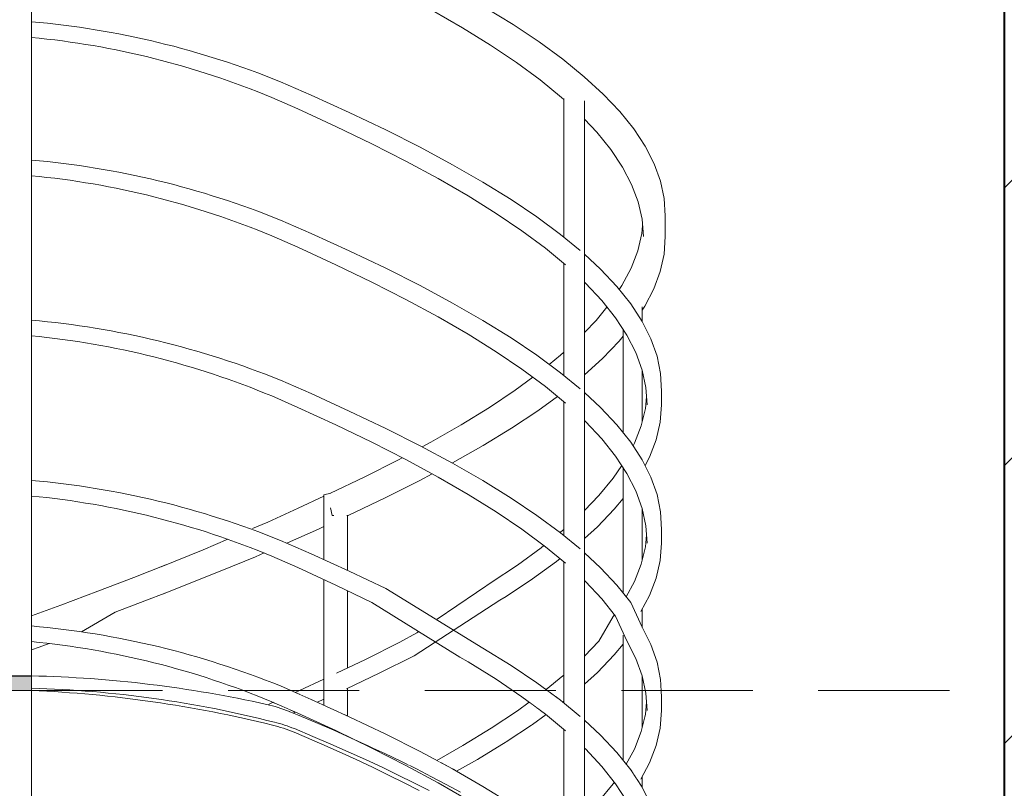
# Model space of a CAD drawing. Header units: centimetres. Extents: x 13236 to 130629, y -361 to 3059.
# Tile 46 of 71: x 77091 to 77226, y 577 to 682. Entities that reach past the tile are written whole.
import ezdxf

# ---------------------------------------------------------------- set-up
doc = ezdxf.new("R2010")
doc.units = ezdxf.units.CM
doc.header["$MEASUREMENT"] = 0
doc.linetypes.add('Przerywana gęsta', pattern=[13.5, 9, -4.5])
doc.linetypes.add('Wipeout_Contour', pattern=[100, 0, -100])
for name, color, linetype, lineweight in [('0_Nr_pióra__1', 7, 'Continuous', 13), ('0_Nr_pióra__103', 7, 'Continuous', 5), ('inw_schody zewnętrzne_Nr_pióra__1', 7, 'Continuous', 13), ('inw_schody zewnętrzne_Nr_pióra__27', 7, 'Continuous', 40), ('inw_ściany zewnętrzne_Nr_pióra__61', 251, 'Continuous', 13)]:
    doc.layers.add(name, color=color, linetype=linetype, lineweight=lineweight)

msp = doc.modelspace()

# ---------------------------------------------------------------- hatches: boundary and pattern name
at = {"layer": '0_Nr_pióra__1', "linetype": 'Continuous'}
msp.add_hatch(color=256, dxfattribs=at).paths.add_polyline_path([(77092.77, 590.31), (77092.77, 592.23), (76979.74, 592.31), (76979.74, 590.31)])
at = {"layer": 'inw_schody zewnętrzne_Nr_pióra__1', "linetype": 'Continuous'}
h = msp.add_hatch(dxfattribs=at)
h.set_pattern_fill('Bloczki_ceramiczne_0004', color=256, style=0, pattern_type=2)
h.set_pattern_definition([(45, (73973.137, 422.665), (-19.09188, 19.09188), [])])
h.paths.add_polyline_path([(77242.85, 806.31), (77226.31, 806.31), (77226.31, 422.31), (77242.85, 422.31), (77281.28, 422.31), (77332.09, 422.31), (77403.14, 422.31), (77432.03, 422.31), (77432.03, 806.31), (77403.14, 806.31), (77332.09, 806.31), (77281.28, 806.31)])

# ---------------------------------------------------------------- linework, layer by layer
at = {"layer": '0_Nr_pióra__1', "linetype": 'Continuous', "flags": 128}
msp.add_lwpolyline([(77092.77, 590.31), (77092.77, 592.23), (76979.74, 592.31), (76979.74, 590.31)], close=True, dxfattribs=at)
at = {"layer": '0_Nr_pióra__103', "linetype": 'Continuous'}
for p, q in [((77092.77, 592.23), (77092.77, 699.45)), ((77158.87, 681.79), (77154.97, 684.18)), ((77151.95, 681.33), (77147.81, 683.72)), ((77155.8, 678.94), (77151.95, 681.33)), ((77162.45, 679.4), (77158.87, 681.79)), ((77159.35, 676.55), (77155.8, 678.94)), ((77165.71, 677), (77162.45, 679.4)), ((77162.59, 674.16), (77159.35, 676.55)), ((77168.65, 674.61), (77165.71, 677)), ((77171.26, 672.22), (77168.65, 674.61)), ((77131.15, 672.08), (77126.94, 673.92)), ((77165.52, 671.77), (77162.59, 674.16)), ((77136.4, 669.69), (77131.15, 672.08)), ((77173.53, 669.83), (77171.26, 672.22)), ((77129.34, 670.19), (77125.75, 671.76)), ((77165.85, 671.46), (77165.52, 671.77)), ((77165.85, 652.58), (77165.85, 671.63)), ((77134.54, 667.79), (77129.34, 670.19)), ((77141.39, 667.3), (77136.4, 669.69)), ((77175.45, 667.44), (77173.53, 669.83)), ((77139.49, 665.4), (77134.54, 667.79)), ((77170.38, 666.98), (77168.68, 668.78)), ((77146.12, 664.91), (77141.39, 667.3)), ((77172.31, 664.59), (77170.38, 666.98)), ((77177.03, 665.05), (77175.45, 667.44)), ((77144.17, 663.01), (77139.49, 665.4)), ((77178.25, 662.66), (77177.03, 665.05)), ((77150.57, 662.52), (77146.12, 664.91)), ((77173.9, 662.2), (77172.31, 664.59)), ((77148.59, 660.62), (77144.17, 663.01)), ((77154.73, 660.13), (77150.57, 662.52)), ((77179.11, 660.26), (77178.25, 662.66)), ((77175.14, 659.81), (77173.9, 662.2)), ((77152.72, 658.23), (77148.59, 660.62)), ((77158.6, 657.74), (77154.73, 660.13)), ((77176.03, 657.42), (77175.14, 659.81)), ((77179.62, 657.87), (77179.11, 660.26)), ((77156.56, 655.84), (77152.72, 658.23)), ((77162.16, 655.34), (77158.6, 657.74)), ((77176.58, 655.03), (77176.03, 657.42)), ((77179.77, 655.48), (77179.62, 657.87)), ((77160.09, 653.45), (77156.56, 655.84)), ((77131.15, 653.08), (77126.94, 654.92)), ((77165.4, 652.95), (77162.16, 655.34)), ((77176.77, 652.64), (77176.58, 655.03)), ((77179.77, 652.64), (77179.77, 655.48)), ((77136.4, 650.69), (77131.15, 653.08)), ((77163.32, 651.05), (77160.09, 653.45)), ((77168.09, 650.74), (77165.4, 652.95)), ((77176, 650.7), (77176.56, 653.09)), ((77176.56, 653.09), (77176.65, 654.15)), ((77129.34, 651.19), (77125.75, 652.76)), ((77179.6, 650.24), (77179.77, 652.64)), ((77134.54, 648.79), (77129.34, 651.19)), ((77141.39, 648.3), (77136.4, 650.69)), ((77166.07, 648.78), (77163.32, 651.05)), ((77170.89, 648.17), (77168.68, 650.22)), ((77175.08, 648.31), (77176, 650.7)), ((77179.08, 647.85), (77179.6, 650.24)), ((77139.49, 646.4), (77134.54, 648.79)), ((77165.85, 633.58), (77165.85, 648.97)), ((77146.12, 645.91), (77141.39, 648.3)), ((77173.14, 645.78), (77170.89, 648.17)), ((77173.83, 645.92), (77175.08, 648.31)), ((77178.2, 645.46), (77179.08, 647.85)), ((77144.17, 644.01), (77139.49, 646.4)), ((77168.8, 646.27), (77168.68, 646.39)), ((77171.04, 643.88), (77168.8, 646.27)), ((77150.57, 643.52), (77146.12, 645.91)), ((77175.04, 643.39), (77173.14, 645.78)), ((77173.46, 645.37), (77173.83, 645.92)), ((77176.96, 643.07), (77178.2, 645.46)), ((77148.59, 641.62), (77144.17, 644.01)), ((77154.73, 641.13), (77150.57, 643.52)), ((77172.95, 641.49), (77171.04, 643.88)), ((77176.6, 641), (77175.04, 643.39)), ((77170.27, 641.13), (77171.77, 642.97)), ((77176.61, 642.56), (77176.96, 643.07)), ((77176.61, 640.96), (77176.61, 643.02)), ((77152.72, 639.23), (77148.59, 641.62)), ((77158.6, 638.74), (77154.73, 641.13)), ((77168.68, 639.46), (77170.27, 641.13)), ((77174.51, 639.1), (77172.95, 641.49)), ((77177.8, 638.6), (77176.6, 641)), ((77173.99, 625.71), (77173.99, 639.9)), ((77156.56, 636.84), (77152.72, 639.23)), ((77162.16, 636.34), (77158.6, 638.74)), ((77171.14, 635.9), (77173.42, 638.29)), ((77173.42, 638.29), (77173.99, 638.98)), ((77175.73, 636.71), (77174.51, 639.1)), ((77178.64, 636.21), (77177.8, 638.6)), ((77160.09, 634.45), (77156.56, 636.84)), ((77165.38, 636.35), (77165.85, 636.78)), ((77176.59, 634.32), (77175.73, 636.71)), ((77165.4, 633.95), (77162.16, 636.34)), ((77163.84, 635.1), (77165.38, 636.35)), ((77168.68, 633.65), (77171.14, 635.9)), ((77179.13, 633.82), (77178.64, 636.21)), ((77163.32, 632.05), (77160.09, 634.45)), ((77168.09, 631.74), (77165.4, 633.95)), ((77177.11, 631.92), (77176.59, 634.32)), ((77176.61, 627.28), (77176.61, 634.22)), ((77131.15, 631.08), (77126.94, 632.92)), ((77159.18, 631.57), (77161.59, 633.34)), ((77179.26, 631.43), (77179.13, 633.82)), ((77155.62, 629.18), (77159.18, 631.57)), ((77166.07, 629.78), (77163.32, 632.05)), ((77170.89, 629.17), (77168.68, 631.22)), ((77177.27, 629.53), (77177.11, 631.92)), ((77179.27, 629.53), (77179.26, 631.43)), ((77129.34, 629.19), (77125.75, 630.76)), ((77136.4, 628.69), (77131.15, 631.08)), ((77162.27, 628.72), (77164.97, 630.69)), ((77165.85, 611.58), (77165.85, 629.97)), ((77177.04, 629.04), (77177.19, 630.66)), ((77134.54, 626.79), (77129.34, 629.19)), ((77141.39, 626.3), (77136.4, 628.69)), ((77151.75, 626.79), (77155.62, 629.18)), ((77158.67, 626.33), (77162.27, 628.72)), ((77173.14, 626.78), (77170.89, 629.17)), ((77176.46, 626.65), (77177.04, 629.04)), ((77179.07, 627.14), (77179.27, 629.53)), ((77168.8, 627.27), (77168.68, 627.39)), ((77171.04, 624.88), (77168.8, 627.27)), ((77139.49, 624.4), (77134.54, 626.79)), ((77146.12, 623.91), (77141.39, 626.3)), ((77147.6, 624.39), (77151.75, 626.79)), ((77154.77, 623.94), (77158.67, 626.33)), ((77175.04, 624.39), (77173.14, 626.78)), ((77175.53, 624.26), (77176.46, 626.65)), ((77178.52, 624.75), (77179.07, 627.14)), ((77172.95, 622.49), (77171.04, 624.88)), ((77177.6, 622.36), (77178.52, 624.75)), ((77144.17, 622.01), (77139.49, 624.4)), ((77150.57, 621.52), (77146.12, 623.91)), ((77146.41, 623.75), (77147.6, 624.39)), ((77150.56, 621.55), (77154.77, 623.94)), ((77176.6, 622), (77175.04, 624.39)), ((77175.35, 623.92), (77175.53, 624.26)), ((77138.45, 619.61), (77143.16, 622)), ((77143.16, 622), (77143.66, 622.27)), ((77148.59, 619.62), (77144.17, 622.01)), ((77174.51, 620.1), (77172.95, 622.49)), ((77177.8, 619.6), (77176.6, 622)), ((77176.99, 621.2), (77177.6, 622.36)), ((77150.54, 621.54), (77150.56, 621.55)), ((77154.73, 619.13), (77150.57, 621.52)), ((77172.63, 619.47), (77173.8, 621.19)), ((77173.99, 603.71), (77173.99, 620.9)), ((77133.83, 617.41), (77138.45, 619.61)), ((77141.3, 616.77), (77146.07, 619.16)), ((77146.07, 619.16), (77147.77, 620.06)), ((77152.72, 617.23), (77148.59, 619.62)), ((77158.6, 616.74), (77154.73, 619.13)), ((77170.66, 617.08), (77172.63, 619.47)), ((77175.73, 617.71), (77174.51, 620.1)), ((77178.64, 617.21), (77177.8, 619.6)), ((77176.59, 615.32), (77175.73, 617.71)), ((77129.39, 615.34), (77132.92, 616.99)), ((77132.92, 617.19), (77133.85, 617.41)), ((77132.92, 608.28), (77132.92, 617.19)), ((77136.25, 614.36), (77141.3, 616.77)), ((77156.56, 614.84), (77152.72, 617.23)), ((77162.16, 614.34), (77158.6, 616.74)), ((77168.68, 615.03), (77170.66, 617.08)), ((77172.76, 615.19), (77173.99, 616.68)), ((77179.13, 614.82), (77178.64, 617.21)), ((77125.2, 613.44), (77129.39, 615.34)), ((77133.83, 615.39), (77134.05, 614.36)), ((77170.45, 612.79), (77172.76, 615.19)), ((77177.11, 612.92), (77176.59, 615.32)), ((77176.61, 608.28), (77176.61, 615.22)), ((77134.05, 614.36), (77134.27, 614.36)), ((77136.05, 614.36), (77136.25, 614.36)), ((77136.08, 614.31), (77136.19, 614.36)), ((77136.15, 606.8), (77136.15, 614.34)), ((77160.09, 612.45), (77156.56, 614.84)), ((77165.4, 611.95), (77162.16, 614.34)), ((77179.26, 612.43), (77179.13, 614.82)), ((77123.13, 612.53), (77125.2, 613.44)), ((77127.93, 610.58), (77132.18, 612.48)), ((77132.18, 612.48), (77132.92, 612.83)), ((77163.32, 610.05), (77160.09, 612.45)), ((77165.34, 612), (77165.72, 612.3)), ((77165.72, 612.3), (77165.85, 612.42)), ((77168.68, 611.19), (77170.45, 612.79)), ((77177.27, 610.53), (77177.11, 612.92)), ((77179.27, 610.53), (77179.26, 612.43)), ((77116.32, 609.63), (77119.74, 611.07)), ((77168.09, 609.74), (77165.4, 611.95)), ((77177.04, 610.04), (77177.19, 611.66)), ((77110.55, 607.3), (77116.32, 609.63)), ((77131.15, 609.08), (77126.94, 610.92)), ((77127.82, 610.53), (77127.93, 610.58)), ((77159.47, 607.52), (77162.75, 609.91)), ((77162.75, 609.91), (77163.12, 610.2)), ((77166.07, 607.78), (77163.32, 610.05)), ((77176.46, 607.65), (77177.04, 610.04)), ((77179.07, 608.14), (77179.27, 610.53)), ((77118.91, 606.77), (77123.5, 608.68)), ((77123.5, 608.68), (77124.7, 609.19)), ((77129.34, 607.19), (77125.75, 608.76)), ((77136.4, 606.69), (77131.15, 609.08)), ((77164.83, 608.01), (77165.32, 608.41)), ((77170.89, 607.17), (77168.68, 609.22)), ((77106.83, 605.83), (77111.23, 607.57)), ((77134.54, 604.79), (77129.34, 607.19)), ((77155.88, 605.13), (77159.47, 607.52)), ((77161.53, 605.62), (77164.83, 608.01)), ((77173.14, 604.78), (77170.89, 607.17)), ((77175.53, 605.26), (77176.46, 607.65)), ((77178.52, 605.75), (77179.07, 608.14)), ((77101.88, 603.93), (77106.83, 605.83)), ((77110.76, 603.55), (77118.91, 606.77)), ((77141.39, 604.3), (77136.4, 606.69)), ((77148.48, 600.11), (77156.57, 605.58)), ((77157.92, 603.23), (77161.53, 605.62)), ((77177.6, 603.36), (77178.52, 605.75)), ((77139.49, 602.4), (77134.54, 604.79)), ((77154.73, 596.13), (77141.39, 604.3)), ((77168.8, 605.27), (77168.68, 605.39)), ((77171.04, 602.88), (77168.8, 605.27)), ((77175.04, 602.39), (77173.14, 604.78)), ((77174.42, 603.17), (77175.53, 605.26)), ((77096.81, 602.02), (77101.88, 603.93)), ((77104.25, 601.07), (77109.28, 602.97)), ((77109.28, 602.97), (77111.23, 603.73)), ((77157.08, 602.72), (77157.92, 603.23)), ((77172.95, 600.49), (77171.04, 602.88)), ((77176.43, 601.14), (77177.6, 603.36)), ((77092.77, 600.55), (77096.81, 602.02)), ((77176.6, 599), (77175.04, 602.39)), ((77176.61, 598.96), (77176.61, 601.49)), ((77099.62, 598.36), (77104.25, 601.07)), ((77170.66, 597.08), (77172.63, 600.47)), ((77172.63, 600.47), (77172.78, 600.7)), ((77174.51, 597.1), (77172.95, 600.49)), ((77177.8, 596.6), (77176.6, 599)), ((77143.34, 596.95), (77145.67, 598.2)), ((77145.67, 598.2), (77145.95, 598.39)), ((77092.77, 595.9), (77093.8, 596.26)), ((77093.8, 596.26), (77095.19, 596.76)), ((77077.06, 592.31), (77092.77, 592.31)), ((77092.77, 592.23), (77092.77, 574.31)), ((77077.06, 590.31), (77092.77, 590.31)), ((77132.62, 582.93), (77130.18, 584)), ((77133.85, 582.93), (77131.38, 584)), ((77143.91, 577.62), (77141.78, 578.68)), ((77145.27, 577.62), (77143.11, 578.68)), ((77145.98, 576.56), (77143.91, 577.62)), ((77147.36, 576.56), (77145.27, 577.62)), ((77149.7, 577.39), (77147.69, 578.45)), ((77152.72, 575.23), (77148.59, 577.62)), ((77151.64, 576.33), (77149.7, 577.39)), ((77170.66, 575.08), (77172.63, 577.47)), ((77172.63, 577.47), (77172.78, 577.7)), ((77174.51, 575.1), (77172.95, 577.49)), ((77158.6, 574.74), (77154.73, 577.13)), ((77177.8, 574.6), (77176.6, 577))]:
    msp.add_line(p, q, dxfattribs=at)
for centre, radius, start, end in [((77082.5, 564.67), 117.94, 67.8673, 85.0034), ((77081.8, 566.18), 114.36, 67.3992, 84.4947), ((77082.5, 545.67), 117.94, 67.8673, 85.0034), ((77081.8, 547.18), 114.36, 67.3992, 84.4947), ((77082.5, 523.67), 117.94, 67.8673, 85.0034), ((77081.8, 525.18), 114.36, 67.3992, 84.4947), ((77082.5, 501.67), 117.94, 67.8673, 85.0034), ((77081.8, 503.18), 114.36, 67.3992, 84.4947)]:
    msp.add_arc(centre, radius, start, end, dxfattribs=at)
at = {"layer": 'inw_schody zewnętrzne_Nr_pióra__27', "linetype": 'Continuous'}
msp.add_line((77226.31, 806.31), (77226.31, 422.31), dxfattribs=at)

# ---------------------------------------------------------------- wipeouts: each hides what was drawn before it
at = {"linetype": 'Wipeout_Contour', "ltscale": 231515.109896}
msp.add_wipeout([(77168.68, 591.85), (77168.68, 591.19), (77170.45, 592.79)], dxfattribs=at)
at = {"linetype": 'Wipeout_Contour', "ltscale": 385691.39284}
msp.add_wipeout([(77135.91, 586.91), (77136.15, 586.8), (77136.15, 590.59), (77136.03, 590.53), (77135.91, 590.87)], dxfattribs=at)
at = {"linetype": 'Wipeout_Contour', "ltscale": 231394.617314}
msp.add_wipeout([(77128.97, 590.03), (77129.66, 589.73), (77129.54, 590.29)], dxfattribs=at)
at = {"linetype": 'Wipeout_Contour', "ltscale": 308537.993162}
msp.add_wipeout([(77131.5, 588.92), (77132.03, 588.68), (77132.92, 589.1), (77132.92, 589.41)], dxfattribs=at)
at = {"linetype": 'Wipeout_Contour', "ltscale": 231380.714499}
msp.add_wipeout([(77121.39, 584.58), (77127.14, 586.49), (77125.76, 586.49)], dxfattribs=at)
at = {"linetype": 'Wipeout_Contour', "ltscale": 231511.222974}
msp.add_wipeout([(77168.07, 584.66), (77168.08, 584.64), (77168.11, 584.63)], dxfattribs=at)
at = {"linetype": 'Wipeout_Contour', "ltscale": 308455.377156}
msp.add_wipeout([(77111.7, 582.68), (77111.96, 581.69), (77111.96, 582.37), (77111.96, 582.68)], dxfattribs=at)
at = {"linetype": 'Wipeout_Contour', "ltscale": 231344.942851}
msp.add_wipeout([(77112.9, 581.28), (77112.98, 581.22), (77112.98, 581.28)], dxfattribs=at)
at = {"linetype": 'Wipeout_Contour', "ltscale": 231437.237625}
msp.add_wipeout([(77144.17, 580.01), (77145.72, 580.01), (77140.97, 582.4)], dxfattribs=at)
at = {"linetype": 'Wipeout_Contour', "ltscale": 231521.574853}
msp.add_wipeout([(77172.96, 579.88), (77170.68, 582.27), (77171.04, 579.88)], dxfattribs=at)
at = {"linetype": 'Wipeout_Contour', "ltscale": 231462.675251}
msp.add_wipeout([(77154, 580.84), (77150.66, 579.47), (77151.12, 579.2)], dxfattribs=at)
at = {"linetype": 'Wipeout_Contour', "ltscale": 308714.356101}
msp.add_wipeout([(77177.6, 580.36), (77175.45, 578.76), (77175.82, 578.19), (77176.43, 578.14)], dxfattribs=at)

# ---------------------------------------------------------------- next in the draw order: wipeouts: each hides what was drawn before it
at = {"linetype": 'Wipeout_Contour', "ltscale": 308557.2912}
msp.add_wipeout([(77140.5, 592.66), (77135.12, 590.68), (77135.91, 590.87), (77136.03, 590.53)], dxfattribs=at)
at = {"linetype": 'Wipeout_Contour', "ltscale": 231515.126721}
msp.add_wipeout([(77168.68, 592.79), (77168.68, 591.85), (77170.45, 592.79)], dxfattribs=at)
at = {"linetype": 'Wipeout_Contour', "ltscale": 308537.515888}
msp.add_wipeout([(77131.3, 589.01), (77131.5, 588.92), (77132.92, 589.41), (77132.92, 589.77)], dxfattribs=at)
at = {"linetype": 'Wipeout_Contour', "ltscale": 231378.310871}
msp.add_wipeout([(77120.94, 586.49), (77125.76, 586.49), (77125.32, 588.39)], dxfattribs=at)
at = {"linetype": 'Wipeout_Contour', "ltscale": 231341.715598}
msp.add_wipeout([(77111.96, 582.79), (77111.7, 582.68), (77111.96, 582.68)], dxfattribs=at)
at = {"linetype": 'Wipeout_Contour', "ltscale": 231431.391117}
msp.add_wipeout([(77144.17, 580.01), (77140.97, 582.4), (77139.49, 582.4)], dxfattribs=at)
at = {"linetype": 'Wipeout_Contour', "ltscale": 231516.759186}
msp.add_wipeout([(77170.68, 582.27), (77168.8, 582.27), (77171.04, 579.88)], dxfattribs=at)
at = {"linetype": 'Wipeout_Contour', "ltscale": 385769.554678}
msp.add_wipeout([(77150.3, 579.66), (77150.57, 579.52), (77150.66, 579.47), (77154, 580.84), (77152.34, 580.84)], dxfattribs=at)
at = {"linetype": 'Wipeout_Contour', "ltscale": 308713.117705}
msp.add_wipeout([(77175.63, 580.36), (77175.09, 579.32), (77175.45, 578.76), (77177.6, 580.36)], dxfattribs=at)

# ---------------------------------------------------------------- next in the draw order: linework, layer by layer
at = {"layer": '0_Nr_pióra__103', "linetype": 'Continuous'}
for p, q in [((77139.58, 579.75), (77137.32, 580.81)), ((77176.61, 576.96), (77176.61, 578.49))]:
    msp.add_line(p, q, dxfattribs=at)

# ---------------------------------------------------------------- next in the draw order: wipeouts: each hides what was drawn before it
at = {"linetype": 'Wipeout_Contour', "ltscale": 308690.239895}
msp.add_wipeout([(77172.76, 595.19), (77168.68, 592.85), (77168.68, 592.79), (77170.45, 592.79)], dxfattribs=at)
at = {"linetype": 'Wipeout_Contour', "ltscale": 308558.483015}
msp.add_wipeout([(77135.12, 590.68), (77140.5, 592.66), (77139.03, 592.66), (77134.6, 590.55)], dxfattribs=at)
at = {"linetype": 'Wipeout_Contour', "ltscale": 462800.980828}
msp.add_wipeout([(77129.54, 590.29), (77129.66, 589.73), (77131.15, 589.08), (77131.3, 589.01), (77132.92, 589.77), (77132.92, 590.29)], dxfattribs=at)
at = {"linetype": 'Wipeout_Contour', "ltscale": 308519.22328}
msp.add_wipeout([(77128.69, 587.47), (77125.76, 586.49), (77127.14, 586.49), (77129.02, 587.33)], dxfattribs=at)
at = {"linetype": 'Wipeout_Contour', "ltscale": 231439.399948}
msp.add_wipeout([(77145.72, 580.01), (77146.12, 581.91), (77141.39, 584.3)], dxfattribs=at)
at = {"linetype": 'Wipeout_Contour', "ltscale": 231523.155453}
msp.add_wipeout([(77170.89, 584.17), (77172.96, 579.88), (77173.14, 581.78)], dxfattribs=at)
at = {"linetype": 'Wipeout_Contour', "ltscale": 231458.103623}
msp.add_wipeout([(77152.34, 580.84), (77148.83, 580.45), (77150.3, 579.66)], dxfattribs=at)
at = {"linetype": 'Wipeout_Contour', "ltscale": 308709.100617}
msp.add_wipeout([(77175.63, 580.36), (77174.57, 579.98), (77175.04, 579.39), (77175.09, 579.32)], dxfattribs=at)

# ---------------------------------------------------------------- next in the draw order: linework, layer by layer
at = {"layer": '0_Nr_pióra__103', "linetype": 'Continuous'}
msp.add_line((77154.73, 577.13), (77150.57, 579.52), dxfattribs=at)

# ---------------------------------------------------------------- next in the draw order: wipeouts: each hides what was drawn before it
at = {"linetype": 'Wipeout_Contour', "ltscale": 308690.566852}
msp.add_wipeout([(77170.85, 595.19), (77168.68, 592.9), (77168.68, 592.85), (77172.76, 595.19)], dxfattribs=at)
at = {"linetype": 'Wipeout_Contour', "ltscale": 231415.556189}
msp.add_wipeout([(77134.6, 590.55), (77139.03, 592.66), (77134.62, 592.27)], dxfattribs=at)
at = {"linetype": 'Wipeout_Contour', "ltscale": 231401.66052}
msp.add_wipeout([(77132.92, 591.87), (77129.54, 590.29), (77132.92, 590.29)], dxfattribs=at)
at = {"linetype": 'Wipeout_Contour', "ltscale": 231389.09453}
msp.add_wipeout([(77128.31, 587.64), (77125.76, 586.49), (77128.69, 587.47)], dxfattribs=at)
at = {"linetype": 'Wipeout_Contour', "ltscale": 231435.076664}
msp.add_wipeout([(77145.72, 580.01), (77141.39, 584.3), (77140.97, 582.4)], dxfattribs=at)
at = {"linetype": 'Wipeout_Contour', "ltscale": 231521.528474}
msp.add_wipeout([(77172.96, 579.88), (77170.89, 584.17), (77170.68, 582.27)], dxfattribs=at)
at = {"linetype": 'Wipeout_Contour', "ltscale": 308610.293813}
msp.add_wipeout([(77151.99, 582.73), (77148.4, 580.68), (77148.83, 580.45), (77152.34, 580.84)], dxfattribs=at)
at = {"linetype": 'Wipeout_Contour', "ltscale": 308708.830995}
msp.add_wipeout([(77175.53, 582.26), (77174.42, 580.17), (77174.57, 579.98), (77175.63, 580.36)], dxfattribs=at)

# ---------------------------------------------------------------- next in the draw order: linework, layer by layer
at = {"layer": '0_Nr_pióra__103', "linetype": 'Continuous'}
for p, q in [((77173.99, 580.71), (77173.99, 597.9)), ((77172.76, 595.19), (77173.99, 596.68)), ((77143.47, 580.58), (77141.26, 581.64)), ((77150.57, 579.52), (77146.12, 581.91)), ((77140.89, 579.75), (77138.61, 580.81)), ((77145.61, 579.52), (77143.47, 580.58)), ((77148.59, 577.62), (77144.17, 580.01)), ((77172.95, 577.49), (77171.04, 579.88)), ((77141.78, 578.68), (77139.58, 579.75)), ((77143.11, 578.68), (77140.89, 579.75)), ((77147.69, 578.45), (77145.61, 579.52)), ((77176.6, 577), (77175.04, 579.39))]:
    msp.add_line(p, q, dxfattribs=at)

# ---------------------------------------------------------------- next in the draw order: wipeouts: each hides what was drawn before it
at = {"linetype": 'Wipeout_Contour', "ltscale": 231515.564303}
msp.add_wipeout([(77168.68, 594.76), (77168.68, 592.9), (77170.85, 595.19)], dxfattribs=at)
at = {"linetype": 'Wipeout_Contour', "ltscale": 308556.080884}
msp.add_wipeout([(77134.62, 592.66), (77134.62, 592.27), (77139.03, 592.66), (77138.6, 594.56)], dxfattribs=at)
at = {"linetype": 'Wipeout_Contour', "ltscale": 308515.379629}
msp.add_wipeout([(77125.32, 588.39), (77125.76, 586.49), (77128.31, 587.64), (77126.6, 588.39)], dxfattribs=at)
at = {"linetype": 'Wipeout_Contour', "ltscale": 231422.805098}
msp.add_wipeout([(77139.49, 582.4), (77140.97, 582.4), (77135.95, 584.79)], dxfattribs=at)
at = {"linetype": 'Wipeout_Contour', "ltscale": 308686.568618}
msp.add_wipeout([(77168.68, 584.11), (77168.68, 582.67), (77168.8, 582.27), (77170.68, 582.27)], dxfattribs=at)
at = {"linetype": 'Wipeout_Contour', "ltscale": 231471.035174}
msp.add_wipeout([(77152.34, 580.84), (77154, 580.84), (77157.92, 583.23)], dxfattribs=at)
at = {"linetype": 'Wipeout_Contour', "ltscale": 231538.123602}
msp.add_wipeout([(77175.63, 580.36), (77177.6, 580.36), (77178.52, 582.75)], dxfattribs=at)

# ---------------------------------------------------------------- next in the draw order: linework, layer by layer
at = {"layer": '0_Nr_pióra__103', "linetype": 'Continuous'}
for p, q in [((77136.15, 593.39), (77136.15, 604.02)), ((77168.68, 595.03), (77170.66, 597.08)), ((77170.45, 592.79), (77172.76, 595.19)), ((77168.68, 591.19), (77170.45, 592.79))]:
    msp.add_line(p, q, dxfattribs=at)

# ---------------------------------------------------------------- next in the draw order: wipeouts: each hides what was drawn before it
at = {"linetype": 'Wipeout_Contour', "ltscale": 231431.919448}
msp.add_wipeout([(77139.03, 592.66), (77140.5, 592.66), (77145.28, 595.05)], dxfattribs=at)
at = {"linetype": 'Wipeout_Contour', "ltscale": 231384.616727}
msp.add_wipeout([(77125.32, 588.39), (77126.6, 588.39), (77125.95, 588.68)], dxfattribs=at)
at = {"linetype": 'Wipeout_Contour', "ltscale": 231416.82308}
msp.add_wipeout([(77139.49, 582.4), (77135.95, 584.79), (77134.54, 584.79)], dxfattribs=at)
at = {"linetype": 'Wipeout_Contour', "ltscale": 231510.456596}
msp.add_wipeout([(77168.08, 584.64), (77168.07, 584.66), (77168.03, 584.66)], dxfattribs=at)
at = {"linetype": 'Wipeout_Contour', "ltscale": 231472.877117}
msp.add_wipeout([(77152.34, 580.84), (77157.92, 583.23), (77156.21, 583.23)], dxfattribs=at)
at = {"linetype": 'Wipeout_Contour', "ltscale": 231513.241631}
msp.add_wipeout([(77168.68, 582.67), (77168.68, 582.39), (77168.8, 582.27)], dxfattribs=at)
at = {"linetype": 'Wipeout_Contour', "ltscale": 231537.444077}
msp.add_wipeout([(77176.53, 582.75), (77175.63, 580.36), (77178.52, 582.75)], dxfattribs=at)

# ---------------------------------------------------------------- next in the draw order: linework, layer by layer
at = {"layer": '0_Nr_pióra__103', "linetype": 'Continuous'}
msp.add_line((77135, 581.87), (77132.62, 582.93), dxfattribs=at)

# ---------------------------------------------------------------- next in the draw order: wipeouts: each hides what was drawn before it
at = {"linetype": 'Wipeout_Contour', "ltscale": 231434.671225}
msp.add_wipeout([(77143.75, 595.05), (77139.03, 592.66), (77145.28, 595.05)], dxfattribs=at)
at = {"linetype": 'Wipeout_Contour', "ltscale": 231424.979197}
msp.add_wipeout([(77140.97, 582.4), (77141.39, 584.3), (77136.4, 586.69)], dxfattribs=at)
at = {"linetype": 'Wipeout_Contour', "ltscale": 308687.885199}
msp.add_wipeout([(77170.89, 584.17), (77168.68, 586.22), (77168.68, 585.9), (77170.68, 582.27)], dxfattribs=at)
at = {"linetype": 'Wipeout_Contour', "ltscale": 231467.553482}
msp.add_wipeout([(77151.99, 582.73), (77152.34, 580.84), (77156.21, 583.23)], dxfattribs=at)
at = {"linetype": 'Wipeout_Contour', "ltscale": 231534.668434}
msp.add_wipeout([(77176.53, 582.75), (77175.53, 582.26), (77175.63, 580.36)], dxfattribs=at)

# ---------------------------------------------------------------- next in the draw order: linework, layer by layer
at = {"layer": '0_Nr_pióra__103', "linetype": 'Continuous'}
for p, q in [((77145.28, 595.05), (77157.08, 602.72)), ((77151.12, 579.2), (77154, 580.84)), ((77176.43, 578.14), (77177.6, 580.36))]:
    msp.add_line(p, q, dxfattribs=at)

# ---------------------------------------------------------------- next in the draw order: wipeouts: each hides what was drawn before it
at = {"linetype": 'Wipeout_Contour', "ltscale": 231428.662803}
msp.add_wipeout([(77138.6, 594.56), (77139.03, 592.66), (77143.75, 595.05)], dxfattribs=at)
at = {"linetype": 'Wipeout_Contour', "ltscale": 231420.367616}
msp.add_wipeout([(77140.97, 582.4), (77136.4, 586.69), (77135.95, 584.79)], dxfattribs=at)
at = {"linetype": 'Wipeout_Contour', "ltscale": 231470.280117}
msp.add_wipeout([(77151.99, 582.73), (77156.21, 583.23), (77155.88, 585.13)], dxfattribs=at)
at = {"linetype": 'Wipeout_Contour', "ltscale": 231510.533498}
msp.add_wipeout([(77168.11, 584.98), (77168.07, 584.66), (77168.11, 584.63)], dxfattribs=at)
at = {"linetype": 'Wipeout_Contour', "ltscale": 231534.692157}
msp.add_wipeout([(77176.46, 584.65), (77175.53, 582.26), (77176.53, 582.75)], dxfattribs=at)

# ---------------------------------------------------------------- next in the draw order: linework, layer by layer
at = {"layer": '0_Nr_pióra__103', "linetype": 'Continuous'}
for p, q in [((77151.58, 594.89), (77139.49, 602.4)), ((77138.6, 594.56), (77143.34, 596.95)), ((77140.5, 592.66), (77145.28, 595.05)), ((77134.62, 592.66), (77138.6, 594.56)), ((77136.03, 590.53), (77140.5, 592.66)), ((77136.15, 583.98), (77136.15, 584.02)), ((77146.12, 581.91), (77141.39, 584.3)), ((77136.26, 581.87), (77133.85, 582.93)), ((77138.98, 582.7), (77136.64, 583.77)), ((77141.26, 581.64), (77138.98, 582.7)), ((77148.4, 580.68), (77151.99, 582.73)), ((77137.32, 580.81), (77135, 581.87)), ((77138.61, 580.81), (77136.26, 581.87)), ((77144.17, 580.01), (77139.49, 582.4)), ((77175.04, 579.39), (77173.14, 581.78)), ((77174.42, 580.17), (77175.53, 582.26))]:
    msp.add_line(p, q, dxfattribs=at)

# ---------------------------------------------------------------- next in the draw order: wipeouts: each hides what was drawn before it
at = {"linetype": 'Wipeout_Contour', "ltscale": 231407.597642}
msp.add_wipeout([(77135.95, 584.79), (77130.68, 587.19), (77134.54, 584.79)], dxfattribs=at)
at = {"linetype": 'Wipeout_Contour', "ltscale": 231482.464199}
msp.add_wipeout([(77161.53, 585.62), (77156.21, 583.23), (77157.92, 583.23)], dxfattribs=at)
at = {"linetype": 'Wipeout_Contour', "ltscale": 308686.554161}
msp.add_wipeout([(77168.68, 584.39), (77168.68, 584.11), (77170.68, 582.27), (77168.68, 585.9)], dxfattribs=at)
at = {"linetype": 'Wipeout_Contour', "ltscale": 231540.444694}
msp.add_wipeout([(77176.53, 582.75), (77178.52, 582.75), (77179.07, 585.14)], dxfattribs=at)

# ---------------------------------------------------------------- next in the draw order: linework, layer by layer
at = {"layer": '0_Nr_pióra__103', "linetype": 'Continuous'}
for p, q in [((77173.14, 581.78), (77170.89, 584.17)), ((77168.8, 582.27), (77168.68, 582.39)), ((77171.04, 579.88), (77168.8, 582.27))]:
    msp.add_line(p, q, dxfattribs=at)

# ---------------------------------------------------------------- next in the draw order: wipeouts: each hides what was drawn before it
at = {"linetype": 'Wipeout_Contour', "ltscale": 231401.489942}
msp.add_wipeout([(77129.34, 587.19), (77134.54, 584.79), (77130.68, 587.19)], dxfattribs=at)
at = {"linetype": 'Wipeout_Contour', "ltscale": 385845.170236}
msp.add_wipeout([(77168.07, 584.66), (77165.13, 587.05), (77166.16, 584.8), (77167.26, 584.99), (77168.03, 584.66)], dxfattribs=at)
at = {"linetype": 'Wipeout_Contour', "ltscale": 231483.998392}
msp.add_wipeout([(77159.77, 585.62), (77156.21, 583.23), (77161.53, 585.62)], dxfattribs=at)
at = {"linetype": 'Wipeout_Contour', "ltscale": 231539.594463}
msp.add_wipeout([(77177.07, 585.14), (77176.53, 582.75), (77179.07, 585.14)], dxfattribs=at)

# ---------------------------------------------------------------- next in the draw order: linework, layer by layer
at = {"layer": '0_Nr_pióra__103', "linetype": 'Continuous'}
for centre, start, end in [((77121.84, 568.14), 67.0187, 77.0735), ((77122.07, 568.55), 67.6564, 76.9038)]:
    msp.add_arc(centre, 17.85, start, end, dxfattribs=at)

# ---------------------------------------------------------------- next in the draw order: wipeouts: each hides what was drawn before it
at = {"linetype": 'Wipeout_Contour', "ltscale": 231409.774776}
msp.add_wipeout([(77136.4, 586.69), (77131.15, 589.08), (77135.95, 584.79)], dxfattribs=at)
at = {"linetype": 'Wipeout_Contour', "ltscale": 308668.967478}
msp.add_wipeout([(77165.13, 587.05), (77163.32, 587.05), (77166.07, 584.78), (77166.16, 584.8)], dxfattribs=at)
at = {"linetype": 'Wipeout_Contour', "ltscale": 231478.929212}
msp.add_wipeout([(77159.77, 585.62), (77155.88, 585.13), (77156.21, 583.23)], dxfattribs=at)
at = {"linetype": 'Wipeout_Contour', "ltscale": 231537.087813}
msp.add_wipeout([(77176.46, 584.65), (77176.53, 582.75), (77177.07, 585.14)], dxfattribs=at)

# ---------------------------------------------------------------- next in the draw order: linework, layer by layer
at = {"layer": '0_Nr_pióra__103', "linetype": 'Continuous'}
for p, q in [((77154, 580.84), (77157.92, 583.23)), ((77177.6, 580.36), (77178.52, 582.75))]:
    msp.add_line(p, q, dxfattribs=at)

# ---------------------------------------------------------------- next in the draw order: wipeouts: each hides what was drawn before it
at = {"linetype": 'Wipeout_Contour', "ltscale": 231404.888247}
msp.add_wipeout([(77130.68, 587.19), (77135.95, 584.79), (77131.15, 589.08)], dxfattribs=at)
at = {"linetype": 'Wipeout_Contour', "ltscale": 308677.592858}
msp.add_wipeout([(77168.09, 586.74), (77165.4, 588.95), (77168.07, 584.66), (77168.11, 584.98)], dxfattribs=at)
at = {"linetype": 'Wipeout_Contour', "ltscale": 231536.790896}
msp.add_wipeout([(77177.04, 587.04), (77176.46, 584.65), (77177.07, 585.14)], dxfattribs=at)

# ---------------------------------------------------------------- next in the draw order: linework, layer by layer
at = {"layer": '0_Nr_pióra__103', "linetype": 'Continuous'}
for p, q in [((77132.92, 588.28), (77132.92, 605.54)), ((77136.15, 586.8), (77136.15, 590.59)), ((77132.03, 588.68), (77132.92, 589.1)), ((77141.39, 584.3), (77136.4, 586.69)), ((77134.25, 584.83), (77131.79, 585.89)), ((77132.92, 585.4), (77132.92, 585.54)), ((77130.18, 584), (77128.81, 584.58)), ((77131.38, 584), (77128.85, 585.06)), ((77136.64, 583.77), (77134.25, 584.83)), ((77139.49, 582.4), (77134.54, 584.79))]:
    msp.add_line(p, q, dxfattribs=at)

# ---------------------------------------------------------------- next in the draw order: wipeouts: each hides what was drawn before it
at = {"linetype": 'Wipeout_Contour', "ltscale": 231391.652106}
msp.add_wipeout([(77129.34, 587.19), (77130.68, 587.19), (77125.17, 589.58)], dxfattribs=at)
at = {"linetype": 'Wipeout_Contour', "ltscale": 231505.69504}
msp.add_wipeout([(77165.13, 587.05), (77168.07, 584.66), (77165.4, 588.95)], dxfattribs=at)
at = {"linetype": 'Wipeout_Contour', "ltscale": 231541.668234}
msp.add_wipeout([(77177.07, 585.14), (77179.07, 585.14), (77179.27, 587.53)], dxfattribs=at)

# ---------------------------------------------------------------- next in the draw order: linework, layer by layer
at = {"layer": '0_Nr_pióra__103', "linetype": 'Continuous'}
for p, q in [((77168.68, 564.11), (77168.68, 671.28)), ((77170.89, 584.17), (77168.68, 586.22)), ((77165.85, 569.58), (77165.85, 584.97))]:
    msp.add_line(p, q, dxfattribs=at)

# ---------------------------------------------------------------- next in the draw order: wipeouts: each hides what was drawn before it
at = {"linetype": 'Wipeout_Contour', "ltscale": 231385.430055}
msp.add_wipeout([(77129.34, 587.19), (77125.17, 589.58), (77123.91, 589.58)], dxfattribs=at)
at = {"linetype": 'Wipeout_Contour', "ltscale": 231497.067531}
msp.add_wipeout([(77163.32, 587.05), (77165.13, 587.05), (77161.86, 589.45)], dxfattribs=at)
at = {"linetype": 'Wipeout_Contour', "ltscale": 231540.712181}
msp.add_wipeout([(77177.07, 585.14), (77179.27, 587.53), (77177.27, 587.53)], dxfattribs=at)

# ---------------------------------------------------------------- next in the draw order: linework, layer by layer
at = {"layer": '0_Nr_pióra__103', "linetype": 'Continuous'}
msp.add_line((77178.52, 582.75), (77179.07, 585.14), dxfattribs=at)

# ---------------------------------------------------------------- next in the draw order: wipeouts: each hides what was drawn before it
at = {"linetype": 'Wipeout_Contour', "ltscale": 231393.824123}
msp.add_wipeout([(77130.68, 587.19), (77131.15, 589.08), (77125.66, 591.47)], dxfattribs=at)
at = {"linetype": 'Wipeout_Contour', "ltscale": 231491.960324}
msp.add_wipeout([(77163.32, 587.05), (77161.86, 589.45), (77160.09, 589.45)], dxfattribs=at)
at = {"linetype": 'Wipeout_Contour', "ltscale": 231538.417145}
msp.add_wipeout([(77177.04, 587.04), (77177.07, 585.14), (77177.27, 587.53)], dxfattribs=at)

# ---------------------------------------------------------------- next in the draw order: linework, layer by layer
at = {"layer": '0_Nr_pióra__103', "linetype": 'Continuous'}
msp.add_line((77175.53, 582.26), (77176.46, 584.65), dxfattribs=at)

# ---------------------------------------------------------------- next in the draw order: wipeouts: each hides what was drawn before it
at = {"linetype": 'Wipeout_Contour', "ltscale": 231388.676675}
msp.add_wipeout([(77130.68, 587.19), (77125.66, 591.47), (77125.17, 589.58)], dxfattribs=at)
at = {"linetype": 'Wipeout_Contour', "ltscale": 231499.005585}
msp.add_wipeout([(77165.13, 587.05), (77165.4, 588.95), (77162.16, 591.34)], dxfattribs=at)
at = {"linetype": 'Wipeout_Contour', "ltscale": 231538.039526}
msp.add_wipeout([(77177.19, 588.66), (77177.04, 587.04), (77177.27, 587.53)], dxfattribs=at)
at = {"linetype": 'Wipeout_Contour', "ltscale": 231481.380937}
msp.add_wipeout([(77159.47, 587.52), (77155.88, 585.13), (77159.77, 585.62)], dxfattribs=at)

# ---------------------------------------------------------------- next in the draw order: linework, layer by layer
at = {"layer": '0_Nr_pióra__103', "linetype": 'Continuous'}
for p, q in [((77131.15, 589.08), (77126.94, 590.92)), ((77129.54, 590.29), (77132.92, 591.87)), ((77128.97, 590.03), (77129.54, 590.29)), ((77125.32, 588.39), (77125.95, 588.68)), ((77129.34, 587.19), (77125.75, 588.76)), ((77136.4, 586.69), (77131.15, 589.08)), ((77129.27, 586.95), (77128.16, 587.41)), ((77128.71, 587.18), (77129.02, 587.33)), ((77131.79, 585.89), (77129.27, 586.95)), ((77134.54, 584.79), (77129.34, 587.19)), ((77151.99, 582.73), (77155.88, 585.13))]:
    msp.add_line(p, q, dxfattribs=at)
msp.add_arc((77120.91, 569.82), 19.03, 67.5844, 77.4322, dxfattribs=at)

# ---------------------------------------------------------------- next in the draw order: wipeouts: each hides what was drawn before it
at = {"linetype": 'Wipeout_Contour', "ltscale": 231375.007264}
msp.add_wipeout([(77123.91, 589.58), (77125.17, 589.58), (77119.44, 591.97)], dxfattribs=at)
at = {"linetype": 'Wipeout_Contour', "ltscale": 231496.298421}
msp.add_wipeout([(77165.13, 587.05), (77162.16, 591.34), (77161.86, 589.45)], dxfattribs=at)
at = {"linetype": 'Wipeout_Contour', "ltscale": 231541.941973}
msp.add_wipeout([(77177.27, 587.53), (77179.27, 587.53), (77179.1, 589.92)], dxfattribs=at)

# ---------------------------------------------------------------- next in the draw order: wipeouts: each hides what was drawn before it
at = {"linetype": 'Wipeout_Contour', "ltscale": 231368.683444}
msp.add_wipeout([(77123.91, 589.58), (77119.44, 591.97), (77118.25, 591.97)], dxfattribs=at)
at = {"linetype": 'Wipeout_Contour', "ltscale": 231486.985942}
msp.add_wipeout([(77160.09, 589.45), (77161.86, 589.45), (77158.27, 591.84)], dxfattribs=at)
at = {"linetype": 'Wipeout_Contour', "ltscale": 385838.650726}
msp.add_wipeout([(77165.2, 589.1), (77165.4, 588.95), (77165.69, 588.71), (77165.85, 588.83), (77165.85, 589.42)], dxfattribs=at)
at = {"linetype": 'Wipeout_Contour', "ltscale": 231540.645763}
msp.add_wipeout([(77177.27, 587.53), (77179.1, 589.92), (77177.11, 589.92)], dxfattribs=at)
at = {"linetype": 'Wipeout_Contour', "ltscale": 385821.415445}
msp.add_wipeout([(77159.77, 585.62), (77161.53, 585.62), (77163.41, 586.98), (77163.32, 587.05), (77163.12, 587.2)], dxfattribs=at)

# ---------------------------------------------------------------- next in the draw order: linework, layer by layer
at = {"layer": '0_Nr_pióra__103', "linetype": 'Continuous'}
for p, q in [((77177.04, 587.04), (77177.19, 588.66)), ((77176.46, 584.65), (77177.04, 587.04))]:
    msp.add_line(p, q, dxfattribs=at)

# ---------------------------------------------------------------- next in the draw order: wipeouts: each hides what was drawn before it
at = {"linetype": 'Wipeout_Contour', "ltscale": 231377.166511}
msp.add_wipeout([(77125.17, 589.58), (77125.66, 591.47), (77119.94, 593.87)], dxfattribs=at)
at = {"linetype": 'Wipeout_Contour', "ltscale": 231481.735049}
msp.add_wipeout([(77160.09, 589.45), (77158.27, 591.84), (77156.56, 591.84)], dxfattribs=at)
at = {"linetype": 'Wipeout_Contour', "ltscale": 231543.940544}
msp.add_wipeout([(77179.27, 587.53), (77179.26, 589.43), (77179.13, 591.82)], dxfattribs=at)
at = {"linetype": 'Wipeout_Contour', "ltscale": 308670.253494}
msp.add_wipeout([(77165.85, 590.31), (77164.76, 589.42), (77165.2, 589.1), (77165.85, 589.42)], dxfattribs=at)
at = {"linetype": 'Wipeout_Contour', "ltscale": 231491.792641}
msp.add_wipeout([(77159.77, 585.62), (77163.12, 587.2), (77162.53, 587.64)], dxfattribs=at)

# ---------------------------------------------------------------- next in the draw order: linework, layer by layer
at = {"layer": '0_Nr_pióra__103', "linetype": 'Continuous'}
msp.add_line((77166.07, 584.78), (77163.32, 587.05), dxfattribs=at)

# ---------------------------------------------------------------- next in the draw order: wipeouts: each hides what was drawn before it
at = {"linetype": 'Wipeout_Contour', "ltscale": 231371.772808}
msp.add_wipeout([(77125.17, 589.58), (77119.94, 593.87), (77119.44, 591.97)], dxfattribs=at)
at = {"linetype": 'Wipeout_Contour', "ltscale": 231488.996393}
msp.add_wipeout([(77161.86, 589.45), (77162.16, 591.34), (77158.6, 593.74)], dxfattribs=at)
at = {"linetype": 'Wipeout_Contour', "ltscale": 231544.589386}
msp.add_wipeout([(77179.27, 587.53), (77179.13, 591.82), (77179.1, 589.92)], dxfattribs=at)
at = {"linetype": 'Wipeout_Contour', "ltscale": 308668.899067}
msp.add_wipeout([(77163.87, 590.08), (77164.76, 589.42), (77165.85, 590.31), (77165.85, 590.38)], dxfattribs=at)
at = {"linetype": 'Wipeout_Contour', "ltscale": 308652.911874}
msp.add_wipeout([(77159.47, 587.52), (77159.77, 585.62), (77162.53, 587.64), (77162.19, 587.89)], dxfattribs=at)

# ---------------------------------------------------------------- next in the draw order: linework, layer by layer
at = {"layer": '0_Nr_pióra__103', "linetype": 'Continuous'}
for p, q in [((77168.09, 586.74), (77165.4, 588.95)), ((77165.69, 588.71), (77165.85, 588.83)), ((77179.07, 585.14), (77179.27, 587.53)), ((77157.92, 583.23), (77161.53, 585.62))]:
    msp.add_line(p, q, dxfattribs=at)
for centre, radius, start, end in [((77088.76, 440.58), 150.08, 75.5867, 88.4657), ((77085.46, 422.61), 167.86, 76.0816, 87.5017)]:
    msp.add_arc(centre, radius, start, end, dxfattribs=at)

# ---------------------------------------------------------------- next in the draw order: wipeouts: each hides what was drawn before it
at = {"linetype": 'Wipeout_Contour', "ltscale": 385594.788704}
msp.add_wipeout([(77114.78, 593.84), (77115.17, 593.56), (77115.17, 593.52), (77118.25, 591.97), (77119.44, 591.97)], dxfattribs=at)
at = {"linetype": 'Wipeout_Contour', "ltscale": 231485.945374}
msp.add_wipeout([(77161.86, 589.45), (77158.6, 593.74), (77158.27, 591.84)], dxfattribs=at)
at = {"linetype": 'Wipeout_Contour', "ltscale": 385835.342194}
msp.add_wipeout([(77165.72, 592.3), (77163.4, 590.43), (77163.87, 590.08), (77165.85, 590.38), (77165.85, 591.29)], dxfattribs=at)
at = {"linetype": 'Wipeout_Contour', "ltscale": 231541.333028}
msp.add_wipeout([(77178.58, 592.32), (77177.11, 589.92), (77179.1, 589.92)], dxfattribs=at)
at = {"linetype": 'Wipeout_Contour', "ltscale": 231489.376485}
msp.add_wipeout([(77159.47, 587.52), (77162.19, 587.89), (77161.1, 588.7)], dxfattribs=at)

# ---------------------------------------------------------------- next in the draw order: linework, layer by layer
at = {"layer": '0_Nr_pióra__103', "linetype": 'Continuous'}
for p, q in [((77163.32, 587.05), (77160.09, 589.45)), ((77159.47, 587.52), (77161.1, 588.7)), ((77155.88, 585.13), (77159.47, 587.52)), ((77161.53, 585.62), (77163.41, 586.98))]:
    msp.add_line(p, q, dxfattribs=at)

# ---------------------------------------------------------------- next in the draw order: wipeouts: each hides what was drawn before it
at = {"linetype": 'Wipeout_Contour', "ltscale": 231355.923596}
msp.add_wipeout([(77115.17, 593.52), (77115.17, 593.22), (77118.25, 591.97)], dxfattribs=at)
at = {"linetype": 'Wipeout_Contour', "ltscale": 231475.979693}
msp.add_wipeout([(77156.56, 591.84), (77158.27, 591.84), (77154.38, 594.23)], dxfattribs=at)
at = {"linetype": 'Wipeout_Contour', "ltscale": 231503.725406}
msp.add_wipeout([(77165.72, 592.3), (77165.85, 591.29), (77165.85, 592.32)], dxfattribs=at)
at = {"linetype": 'Wipeout_Contour', "ltscale": 231539.328552}
msp.add_wipeout([(77178.58, 592.32), (77176.59, 592.32), (77177.11, 589.92)], dxfattribs=at)

# ---------------------------------------------------------------- next in the draw order: linework, layer by layer
at = {"layer": '0_Nr_pióra__103', "linetype": 'Continuous'}
for p, q in [((77162.16, 591.34), (77158.6, 593.74)), ((77165.4, 588.95), (77162.16, 591.34)), ((77177.27, 587.53), (77177.11, 589.92))]:
    msp.add_line(p, q, dxfattribs=at)
for centre, radius, start, end in [((77082.5, 481.67), 117.94, 67.8673, 85.0034), ((77081.8, 483.18), 114.36, 67.3992, 84.4947), ((77089.1, 427.15), 165.2, 77.4322, 88.7249)]:
    msp.add_arc(centre, radius, start, end, dxfattribs=at)

# ---------------------------------------------------------------- next in the draw order: wipeouts: each hides what was drawn before it
at = {"linetype": 'Wipeout_Contour', "ltscale": 231470.578375}
msp.add_wipeout([(77156.56, 591.84), (77154.38, 594.23), (77152.72, 594.23)], dxfattribs=at)
at = {"linetype": 'Wipeout_Contour', "ltscale": 231543.249604}
msp.add_wipeout([(77178.64, 594.21), (77179.1, 589.92), (77179.13, 591.82)], dxfattribs=at)
at = {"linetype": 'Wipeout_Contour', "ltscale": 231503.728053}
msp.add_wipeout([(77165.72, 592.3), (77165.85, 592.32), (77165.85, 592.42)], dxfattribs=at)

# ---------------------------------------------------------------- next in the draw order: linework, layer by layer
at = {"layer": '0_Nr_pióra__103', "linetype": 'Continuous'}
for p, q in [((77165.85, 588.58), (77165.85, 607.97)), ((77158.6, 593.74), (77154.73, 596.13)), ((77152.72, 594.23), (77151.58, 594.89)), ((77156.56, 591.84), (77152.72, 594.23)), ((77163.4, 590.43), (77165.72, 592.3)), ((77165.72, 592.3), (77165.85, 592.42)), ((77160.09, 589.45), (77156.56, 591.84))]:
    msp.add_line(p, q, dxfattribs=at)

# ---------------------------------------------------------------- next in the draw order: wipeouts: each hides what was drawn before it
at = {"linetype": 'Wipeout_Contour', "ltscale": 231543.532758}
msp.add_wipeout([(77178.64, 594.21), (77178.58, 592.32), (77179.1, 589.92)], dxfattribs=at)

# ---------------------------------------------------------------- next in the draw order: linework, layer by layer
at = {"layer": '0_Nr_pióra__103', "linetype": 'Continuous'}
msp.add_line((77179.27, 587.53), (77179.26, 589.43), dxfattribs=at)
at = {"layer": 'inw_ściany zewnętrzne_Nr_pióra__61', "linetype": 'Przerywana gęsta', "ltscale": 2, "flags": 128}
msp.add_lwpolyline([(77092.77, 590.31), (77867.29, 590.31)], dxfattribs=at)

# ---------------------------------------------------------------- next in the draw order: wipeouts: each hides what was drawn before it
at = {"linetype": 'Wipeout_Contour', "ltscale": 231539.656543}
msp.add_wipeout([(77176.59, 592.32), (77178.58, 592.32), (77177.71, 594.71)], dxfattribs=at)

# ---------------------------------------------------------------- next in the draw order: linework, layer by layer
at = {"layer": '0_Nr_pióra__103', "linetype": 'Continuous'}
for p, q in [((77179.13, 591.82), (77178.64, 594.21)), ((77179.26, 589.43), (77179.13, 591.82))]:
    msp.add_line(p, q, dxfattribs=at)

# ---------------------------------------------------------------- next in the draw order: wipeouts: each hides what was drawn before it
at = {"linetype": 'Wipeout_Contour', "ltscale": 231536.947483}
msp.add_wipeout([(77176.59, 592.32), (77177.71, 594.71), (77175.73, 594.71)], dxfattribs=at)

# ---------------------------------------------------------------- next in the draw order: linework, layer by layer
at = {"layer": '0_Nr_pióra__103', "linetype": 'Continuous'}
for p, q in [((77175.73, 594.71), (77174.51, 597.1)), ((77178.64, 594.21), (77177.8, 596.6)), ((77176.59, 592.32), (77175.73, 594.71)), ((77177.11, 589.92), (77176.59, 592.32)), ((77176.61, 585.28), (77176.61, 592.22))]:
    msp.add_line(p, q, dxfattribs=at)

doc.saveas('drawing.dxf')
